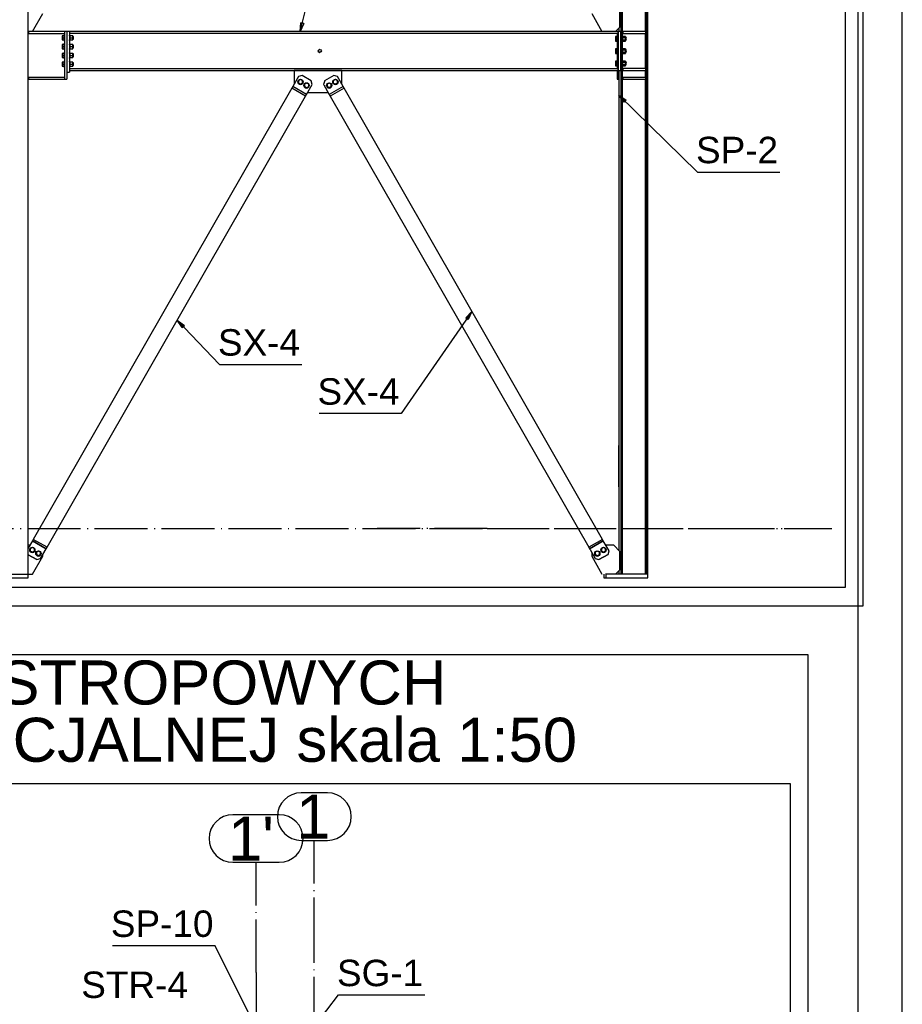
# Paper-space layout 'A0 Advance Steel' of a CAD drawing. Header units: millimetres. Extents: x -21 to 1320, y -7 to 928.
# Tile 107 of 134: x 1180 to 1280, y 407 to 519. Entities that reach past the tile are written whole.
import ezdxf

# ---------------------------------------------------------------- set-up
doc = ezdxf.new("R2010")
doc.units = ezdxf.units.MM
doc.linetypes.add('ACAD_ISO04W100', pattern=[30, 24, -3, 0, -3])
doc.layers.get('0').update_dxf_attribs({"linetype": 'CONTINUOUS'})
for name, color, linetype in [('AS_Belki', 145, 'CONTINUOUS'), ('AS_Blachy', 30, 'CONTINUOUS'), ('AS_Siatki', 72, 'CONTINUOUS'), ('AS_Sruby', 9, 'CONTINUOUS')]:
    doc.layers.add(name, color=color, linetype=linetype)
doc.styles.add('Arial', font='arial.ttf', dxfattribs={"height": 150})

psp = doc.layouts.new('A0 Advance Steel')

# ---------------------------------------------------------------- linework, layer by layer
at = {"color": 0, "linetype": 'ByBlock', "lineweight": -2}
for p, q in [((1211.89, 517.88), (1211.97, 518.89)), ((1212.29, 518.8), (1211.89, 517.88)), ((1212.29, 518.8), (1211.97, 518.89)), ((1248.64, 509.86), (1248.04, 510.68)), ((1248.04, 510.68), (1248.88, 510.1)), ((1248.64, 509.86), (1248.88, 510.1)), ((1198.51, 484.3), (1197.94, 485.14)), ((1197.94, 485.14), (1198.75, 484.53)), ((1230.67, 485.38), (1231.38, 486.11)), ((1230.67, 485.38), (1230.95, 485.19)), ((1231.38, 486.11), (1230.95, 485.19)), ((1198.51, 484.3), (1198.75, 484.53))]:
    psp.add_line(p, q, dxfattribs=at)
psp.add_lwpolyline([(1280.22, -6.93), (1280.22, 834.07), (-19.78, 834.07), (-19.78, -6.93), (1280.22, -6.93)])
psp.add_lwpolyline([(1275.22, -1.93), (1275.22, 829.07), (-4.78, 829.07), (-4.78, -1.93)], close=True)
at = {"color": 3, "ltscale": 0.25}
for points in [[(952.14, 452.67), (952.14, 606.27), (1275.74, 606.27), (1275.74, 452.67), (952.14, 452.67)], [(954.14, 454.76), (954.14, 593.36), (1273.74, 593.36), (1273.74, 454.76), (954.14, 454.76)], [(1094.89, 99.56), (1094.89, 447.16), (1269.49, 447.16), (1269.49, 99.56), (1094.89, 99.56)], [(1096.89, 101.93), (1096.89, 432.53), (1267.49, 432.53), (1267.49, 101.93), (1096.89, 101.93)]]:
    psp.add_lwpolyline(points, dxfattribs=at)
at = {"color": 7}
for points in [[(1211.89, 517.88), (1213.26, 523.37), (1227.7, 523.37)], [(1248.04, 510.68), (1256.99, 501.94), (1266.31, 501.94)], [(1197.94, 485.14), (1202.74, 480.1), (1212.06, 480.1)], [(1231.38, 486.11), (1223.36, 474.53), (1214.04, 474.53)], [(1206.83, 404.89), (1202.24, 414.11), (1190.59, 414.11)], [(1213.57, 405.07), (1216.25, 408.52), (1226.03, 408.52)]]:
    psp.add_lwpolyline(points, dxfattribs=at)
at = {"layer": 'AS_Belki', "linetype": 'Continuous', "ltscale": 0.25}
for p, q in [((1181.02, 456.28), (1181.02, 567.81)), ((1248.3, 456.28), (1248.3, 565.1)), ((1248.48, 456.28), (1248.48, 565.09)), ((1251.15, 564.85), (1251.15, 456.28)), ((1251.33, 456.28), (1251.33, 564.84)), ((1251.03, 559.39), (1251.03, 517.88)), ((1185.12, 517.88), (1181.02, 517.88)), ((1181.02, 517.67), (1185.12, 517.67)), ((1181.04, 517.88), (1181.04, 517.67)), ((1231.34, 517.88), (1181.52, 517.88)), ((1185.12, 517.88), (1185.12, 517.67)), ((1247.99, 517.88), (1185.72, 517.88)), ((1185.72, 517.69), (1247.99, 517.69)), ((1248.04, 517.88), (1247.89, 517.88)), ((1247.9, 517.38), (1247.9, 517.69)), ((1247.99, 517.69), (1247.99, 517.88)), ((1248.04, 518.25), (1248.04, 517.88)), ((1251.03, 517.68), (1251.03, 513.68)), ((1247.9, 515.98), (1247.9, 516.78)), ((1213.91, 515.68), (1213.96, 515.79)), ((1213.96, 515.56), (1213.91, 515.68)), ((1213.96, 515.79), (1214.08, 515.84)), ((1214.08, 515.52), (1213.96, 515.56)), ((1214.13, 515.84), (1214.08, 515.84)), ((1214.08, 515.52), (1214.13, 515.52)), ((1247.9, 514.58), (1247.9, 515.38)), ((1247.99, 513.66), (1185.72, 513.66)), ((1185.72, 513.48), (1247.99, 513.48)), ((1247.9, 513.66), (1247.9, 513.98)), ((1247.99, 513.48), (1247.99, 513.66)), ((1248.04, 513.48), (1248.04, 459)), ((1251.03, 513.48), (1251.03, 512.68)), ((1185.12, 512.68), (1181.02, 512.68)), ((1181.02, 512.48), (1185.12, 512.48)), ((1181.04, 512.68), (1181.04, 512.48)), ((1185.12, 512.68), (1185.12, 512.48)), ((1248.04, 512.68), (1247.89, 512.68)), ((1247.89, 512.68), (1247.89, 512.48)), ((1247.89, 512.48), (1248.04, 512.48)), ((1251.03, 512.48), (1251.03, 456.28)), ((1210.94, 511.47), (1181.6, 460.24)), ((1212.5, 510.57), (1210.94, 511.47)), ((1210.94, 511.47), (1210.94, 511.46)), ((1216.86, 511.47), (1215.29, 510.57)), ((1246.2, 460.24), (1216.86, 511.47)), ((1183.16, 459.35), (1212.5, 510.57)), ((1215.29, 510.57), (1244.63, 459.35)), ((1248, 470.89), (1248.04, 469.77)), ((1248.04, 470.88), (1248, 470.89)), ((1248, 470.89), (1248, 466.74)), ((1248, 466.74), (1248.04, 465.62)), ((1248.04, 456.65), (1248.04, 456.28))]:
    psp.add_line(p, q, dxfattribs=at)
at = {"layer": 'AS_Belki', "linetype": 'Continuous', "ltscale": 0.25, "extrusion": (0.079868, -2.38902e-18, 0.996805)}
psp.add_circle((515.68, -1210.25, 96.97), 0.16, dxfattribs=at)
at = {"layer": 'AS_Blachy', "linetype": 'Continuous', "ltscale": 0.25}
for p, q in [((1181.52, 517.88), (1182.67, 519.92)), ((1244.98, 519.92), (1246.13, 517.88)), ((1248.17, 518.38), (1248.17, 520.57)), ((1185.42, 517.88), (1185.12, 517.88)), ((1185.12, 517.67), (1185.12, 512.68)), ((1185.72, 517.88), (1185.42, 517.88)), ((1185.42, 517.88), (1185.42, 513.28)), ((1185.72, 517.88), (1185.72, 513.28)), ((1247.67, 517.88), (1248.17, 518.38)), ((1247.87, 517.88), (1247.85, 517.88)), ((1247.89, 517.88), (1247.87, 517.88)), ((1248, 517.88), (1247.99, 517.88)), ((1248.29, 517.88), (1248, 517.88)), ((1248, 513.48), (1248, 517.88)), ((1248.29, 513.48), (1248.29, 517.88)), ((1248.49, 517.88), (1248.48, 517.88)), ((1248.48, 517.68), (1248.49, 517.68)), ((1251.12, 517.88), (1248.49, 517.88)), ((1248.49, 517.88), (1248.49, 517.68)), ((1248.49, 517.68), (1251.12, 517.68)), ((1251.12, 517.68), (1251.12, 517.88)), ((1185.42, 513.28), (1185.72, 513.28)), ((1185.42, 513.28), (1185.42, 512.48)), ((1216.6, 513.47), (1211.2, 513.47)), ((1211.2, 513.47), (1211.2, 511.92)), ((1216.6, 511.92), (1216.6, 513.47)), ((1247.85, 513.48), (1247.85, 513.28)), ((1247.85, 513.28), (1247.87, 513.28)), ((1247.87, 513.48), (1247.87, 513.28)), ((1247.87, 513.28), (1247.87, 512.48)), ((1247.89, 513.48), (1247.89, 512.68)), ((1247.99, 513.48), (1248, 513.48)), ((1248, 513.48), (1248.29, 513.48)), ((1248.49, 513.68), (1248.48, 513.68)), ((1248.48, 513.48), (1248.49, 513.48)), ((1251.12, 513.68), (1248.49, 513.68)), ((1248.49, 513.68), (1248.49, 513.48)), ((1248.49, 513.48), (1251.12, 513.48)), ((1251.12, 513.48), (1251.12, 513.68)), ((1185.12, 512.48), (1185.42, 512.48)), ((1211.69, 512.77), (1211.04, 511.64)), ((1212.1, 512.88), (1211.69, 512.77)), ((1211.69, 512.77), (1211.69, 512.77)), ((1213.14, 512.28), (1212.1, 512.88)), ((1213.25, 511.87), (1213.14, 512.28)), ((1214.64, 512.22), (1214.55, 511.87)), ((1214.66, 512.28), (1214.64, 512.22)), ((1215.7, 512.88), (1214.66, 512.28)), ((1216.11, 512.77), (1215.7, 512.88)), ((1216.76, 511.64), (1216.11, 512.77)), ((1216.11, 512.77), (1216.11, 512.77)), ((1247.87, 512.48), (1247.89, 512.48)), ((1248.49, 512.68), (1248.48, 512.68)), ((1248.48, 512.48), (1248.49, 512.48)), ((1251.12, 512.68), (1248.49, 512.68)), ((1248.49, 512.68), (1248.49, 512.48)), ((1248.49, 512.48), (1251.12, 512.48)), ((1251.12, 512.48), (1251.12, 512.68)), ((1211.04, 511.64), (1210.94, 511.46)), ((1211.04, 511.64), (1210.94, 511.47)), ((1211.09, 511.73), (1211.04, 511.64)), ((1212.6, 510.75), (1211.04, 511.64)), ((1211.04, 511.64), (1211.04, 511.64)), ((1211.04, 511.64), (1211.04, 511.64)), ((1212.6, 510.75), (1213.25, 511.87)), ((1212.75, 511), (1212.8, 510.97)), ((1212.8, 510.97), (1215, 510.97)), ((1214.55, 511.87), (1214.58, 511.82)), ((1214.58, 511.82), (1215.19, 510.75)), ((1215, 510.97), (1215.05, 511)), ((1216.76, 511.64), (1215.19, 510.75)), ((1216.86, 511.47), (1216.76, 511.64)), ((1216.76, 511.64), (1216.76, 511.64)), ((1216.76, 511.64), (1216.76, 511.64)), ((1212.5, 510.57), (1212.6, 510.75)), ((1215.19, 510.75), (1215.29, 510.57)), ((1181.5, 460.07), (1181.02, 459.23)), ((1181.22, 459.57), (1181.02, 459.57)), ((1181.6, 460.24), (1181.5, 460.07)), ((1181.6, 460.24), (1181.5, 460.07)), ((1183.06, 459.18), (1181.5, 460.07)), ((1181.5, 460.07), (1181.5, 460.07)), ((1181.5, 460.07), (1183.07, 459.18)), ((1181.5, 460.07), (1181.5, 460.07)), ((1181.5, 460.07), (1181.5, 460.07)), ((1183.16, 459.35), (1181.6, 460.24)), ((1181.6, 460.24), (1181.6, 460.24)), ((1246.19, 460.24), (1244.63, 459.35)), ((1244.73, 459.18), (1246.29, 460.07)), ((1246.29, 460.07), (1244.73, 459.18)), ((1246.29, 460.07), (1246.19, 460.24)), ((1246.2, 460.24), (1246.19, 460.24)), ((1246.29, 460.07), (1246.2, 460.24)), ((1246.29, 460.07), (1246.29, 460.07)), ((1246.29, 460.07), (1246.29, 460.07)), ((1246.94, 458.94), (1246.29, 460.07)), ((1247.47, 459.57), (1246.58, 459.57)), ((1248.17, 458.87), (1247.47, 459.57)), ((1181.02, 458.5), (1182.01, 457.94)), ((1182.01, 457.94), (1181.02, 458.5)), ((1181.52, 456.28), (1182.67, 458.32)), ((1182.42, 458.05), (1183.06, 459.18)), ((1182.67, 458.32), (1182.67, 458.48)), ((1183.06, 459.18), (1183.07, 459.18)), ((1183.07, 459.18), (1183.16, 459.35)), ((1244.63, 459.35), (1244.73, 459.18)), ((1244.73, 459.18), (1244.73, 459.18)), ((1244.73, 459.18), (1244.78, 459.09)), ((1244.78, 459.09), (1245.38, 458.05)), ((1244.98, 458.74), (1244.98, 458.32)), ((1244.98, 458.32), (1246.13, 456.28)), ((1245.79, 457.94), (1246.83, 458.53)), ((1246.83, 458.53), (1245.79, 457.94)), ((1246.83, 458.53), (1246.94, 458.94)), ((1246.83, 458.53), (1246.94, 458.94)), ((1246.83, 458.53), (1246.83, 458.53)), ((1246.94, 458.94), (1246.94, 458.94)), ((1248.17, 456.78), (1248.17, 458.87)), ((1182.01, 457.94), (1182.42, 458.05)), ((1182.01, 457.94), (1182.42, 458.05)), ((1182.01, 457.94), (1182.01, 457.94)), ((1182.42, 458.05), (1182.42, 458.05)), ((1245.38, 458.05), (1245.38, 458.05)), ((1245.38, 458.05), (1245.79, 457.94)), ((1245.38, 458.05), (1245.79, 457.94)), ((1245.79, 457.94), (1245.79, 457.94)), ((1177.82, 456.28), (1181.02, 456.28)), ((1181.02, 455.88), (1181.02, 456.28)), ((1181.02, 456.28), (1181.52, 456.28)), ((1246.35, 456.28), (1246.35, 455.88)), ((1246.61, 456.28), (1246.54, 456.28)), ((1251.33, 456.28), (1246.61, 456.28)), ((1246.61, 455.88), (1246.61, 456.28)), ((1247.67, 456.28), (1248.17, 456.78)), ((1251.33, 455.88), (1251.33, 456.28)), ((1177.82, 455.88), (1181.02, 455.88)), ((1246.35, 455.88), (1246.61, 455.88)), ((1246.61, 455.88), (1251.33, 455.88))]:
    psp.add_line(p, q, dxfattribs=at)
at = {"layer": 'AS_Siatki', "color": 20, "linetype": 'ACAD_ISO04W100', "ltscale": 0.25}
for p, q in [((968.16, 461.48), (1259.21, 461.48)), ((1233.12, 461.48), (1220.62, 461.48)), ((1233.12, 461.48), (1259.72, 461.48)), ((1233.12, 461.48), (1233.12, 461.48)), ((1259.21, 461.48), (1259.21, 461.48)), ((1259.21, 461.48), (1271.71, 461.48)), ((1259.72, 461.48), (1259.72, 461.48)), ((1259.72, 461.48), (1272.22, 461.48)), ((1213.49, 413.57), (1213.49, 426.07)), ((1206.89, 411.08), (1206.89, 423.58)), ((1213.49, 123.37), (1213.49, 413.57)), ((1213.49, 413.57), (1213.49, 413.57)), ((1206.89, 411.08), (1206.89, 120.88)), ((1206.89, 411.08), (1206.89, 411.08))]:
    psp.add_line(p, q, dxfattribs=at)
at = {"layer": 'AS_Siatki', "color": 20, "linetype": 'Continuous', "ltscale": 0.25}
for p, q in [((1214.98, 431.47), (1212, 431.47)), ((1209.52, 428.98), (1204.25, 428.98)), ((1212, 426.07), (1214.98, 426.07)), ((1204.25, 423.58), (1209.52, 423.58))]:
    psp.add_line(p, q, dxfattribs=at)
for centre, start, end in [((1212, 428.77), 90, 270), ((1214.98, 428.77), 270, 90), ((1204.25, 426.28), 90, 270), ((1209.52, 426.28), 270, 90)]:
    psp.add_arc(centre, 2.7, start, end, dxfattribs=at)
at = {"layer": 'AS_Sruby', "linetype": 'Continuous', "ltscale": 0.25}
for p, q in [((1185.06, 517.41), (1184.86, 517.41)), ((1184.86, 517.41), (1184.86, 517.18)), ((1184.86, 517.18), (1185.06, 517.18)), ((1184.86, 517.18), (1184.86, 516.94)), ((1184.86, 516.94), (1185.06, 516.94)), ((1185.06, 516.41), (1184.86, 516.41)), ((1184.86, 516.41), (1184.86, 516.18)), ((1185.12, 517.48), (1185.06, 517.48)), ((1185.06, 517.48), (1185.06, 517.47)), ((1185.06, 517.47), (1185.06, 517.45)), ((1185.06, 517.45), (1185.06, 517.42)), ((1185.06, 517.42), (1185.06, 517.39)), ((1185.06, 517.39), (1185.06, 517.34)), ((1185.06, 517.34), (1185.06, 517.29)), ((1185.06, 517.29), (1185.06, 517.23)), ((1185.06, 517.23), (1185.06, 517.18)), ((1185.06, 517.18), (1185.06, 517.12)), ((1185.06, 517.12), (1185.06, 517.06)), ((1185.06, 517.06), (1185.06, 517.01)), ((1185.06, 517.01), (1185.06, 516.96)), ((1185.06, 516.96), (1185.06, 516.93)), ((1185.06, 516.93), (1185.06, 516.9)), ((1185.06, 516.9), (1185.06, 516.88)), ((1185.06, 516.88), (1185.12, 516.88)), ((1185.06, 516.88), (1185.06, 516.88)), ((1185.12, 516.48), (1185.06, 516.48)), ((1185.06, 516.48), (1185.06, 516.47)), ((1185.06, 516.47), (1185.06, 516.45)), ((1185.06, 516.45), (1185.06, 516.42)), ((1185.06, 516.42), (1185.06, 516.39)), ((1185.06, 516.39), (1185.06, 516.34)), ((1185.78, 517.48), (1185.72, 517.48)), ((1185.72, 517.48), (1185.72, 517.47)), ((1185.72, 517.45), (1185.72, 517.47)), ((1185.72, 517.42), (1185.72, 517.45)), ((1185.72, 516.9), (1185.72, 516.93)), ((1185.72, 516.88), (1185.72, 516.9)), ((1185.72, 516.88), (1185.78, 516.88)), ((1185.72, 516.88), (1185.72, 516.88)), ((1185.78, 516.48), (1185.72, 516.48)), ((1185.72, 516.48), (1185.72, 516.47)), ((1185.72, 516.45), (1185.72, 516.47)), ((1185.72, 516.42), (1185.72, 516.45)), ((1185.78, 517.47), (1185.78, 517.48)), ((1185.78, 517.45), (1185.78, 517.47)), ((1185.78, 517.42), (1185.78, 517.45)), ((1185.78, 517.39), (1185.78, 517.42)), ((1186.08, 517.41), (1185.78, 517.41)), ((1185.78, 517.34), (1185.78, 517.39)), ((1185.78, 517.29), (1185.78, 517.34)), ((1185.78, 517.23), (1185.78, 517.29)), ((1185.78, 517.18), (1185.78, 517.23)), ((1185.78, 517.18), (1186.08, 517.18)), ((1185.78, 517.12), (1185.78, 517.18)), ((1185.78, 517.06), (1185.78, 517.12)), ((1185.78, 517.01), (1185.78, 517.06)), ((1185.78, 516.96), (1185.78, 517.01)), ((1185.78, 516.93), (1185.78, 516.96)), ((1185.78, 516.94), (1186.08, 516.94)), ((1185.78, 516.9), (1185.78, 516.93)), ((1185.78, 516.88), (1185.78, 516.9)), ((1185.78, 516.88), (1185.78, 516.88)), ((1185.78, 516.47), (1185.78, 516.48)), ((1185.78, 516.45), (1185.78, 516.47)), ((1185.78, 516.42), (1185.78, 516.45)), ((1185.78, 516.39), (1185.78, 516.42)), ((1186.08, 516.41), (1185.78, 516.41)), ((1185.78, 516.34), (1185.78, 516.39)), ((1186.08, 517.18), (1186.08, 517.41)), ((1186.16, 517.34), (1186.08, 517.34)), ((1186.08, 516.94), (1186.08, 517.18)), ((1186.08, 517.02), (1186.16, 517.02)), ((1186.08, 516.18), (1186.08, 516.41)), ((1186.16, 517.32), (1186.16, 517.34)), ((1186.16, 517.29), (1186.16, 517.32)), ((1186.16, 517.24), (1186.16, 517.29)), ((1186.16, 517.18), (1186.16, 517.24)), ((1186.16, 517.11), (1186.16, 517.18)), ((1186.16, 517.06), (1186.16, 517.11)), ((1186.16, 517.03), (1186.16, 517.06)), ((1186.16, 517.02), (1186.16, 517.03)), ((1247.69, 517.34), (1247.67, 517.21)), ((1247.67, 517.21), (1247.67, 516.94)), ((1247.67, 516.94), (1247.69, 516.81)), ((1247.69, 517.34), (1247.71, 517.21)), ((1247.89, 517.34), (1247.69, 517.34)), ((1247.71, 516.94), (1247.69, 516.81)), ((1247.69, 516.81), (1247.89, 516.81)), ((1247.71, 517.21), (1247.91, 517.21)), ((1247.71, 517.21), (1247.71, 516.94)), ((1247.71, 516.94), (1247.91, 516.94)), ((1247.95, 517.38), (1247.89, 517.38)), ((1247.91, 517.21), (1247.89, 517.34)), ((1247.89, 516.81), (1247.91, 516.94)), ((1247.89, 516.78), (1247.95, 516.78)), ((1247.91, 516.94), (1247.91, 517.21)), ((1248.49, 517.38), (1248.48, 517.38)), ((1248.48, 516.78), (1248.49, 516.78)), ((1248.79, 517.34), (1248.5, 517.34)), ((1248.5, 516.81), (1248.79, 516.81)), ((1248.51, 517.21), (1248.8, 517.21)), ((1248.51, 516.94), (1248.8, 516.94)), ((1248.8, 517.21), (1248.79, 517.34)), ((1248.79, 516.81), (1248.8, 516.94)), ((1248.89, 517.24), (1248.8, 517.24)), ((1248.8, 516.94), (1248.8, 517.21)), ((1248.8, 516.92), (1248.89, 516.92)), ((1184.86, 516.18), (1185.06, 516.18)), ((1184.86, 516.18), (1184.86, 515.94)), ((1184.86, 515.94), (1185.06, 515.94)), ((1185.06, 515.41), (1184.86, 515.41)), ((1184.86, 515.41), (1184.86, 515.18)), ((1185.06, 516.34), (1185.06, 516.29)), ((1185.06, 516.29), (1185.06, 516.23)), ((1185.06, 516.23), (1185.06, 516.18)), ((1185.06, 516.18), (1185.06, 516.12)), ((1185.06, 516.12), (1185.06, 516.06)), ((1185.06, 516.06), (1185.06, 516.01)), ((1185.06, 516.01), (1185.06, 515.96)), ((1185.06, 515.96), (1185.06, 515.93)), ((1185.06, 515.93), (1185.06, 515.9)), ((1185.06, 515.9), (1185.06, 515.88)), ((1185.06, 515.88), (1185.12, 515.88)), ((1185.06, 515.88), (1185.06, 515.88)), ((1185.12, 515.48), (1185.06, 515.48)), ((1185.06, 515.48), (1185.06, 515.47)), ((1185.06, 515.47), (1185.06, 515.45)), ((1185.06, 515.45), (1185.06, 515.42)), ((1185.06, 515.42), (1185.06, 515.39)), ((1185.06, 515.39), (1185.06, 515.34)), ((1185.06, 515.34), (1185.06, 515.29)), ((1185.06, 515.29), (1185.06, 515.23)), ((1185.72, 515.9), (1185.72, 515.93)), ((1185.72, 515.88), (1185.72, 515.9)), ((1185.72, 515.88), (1185.78, 515.88)), ((1185.72, 515.88), (1185.72, 515.88)), ((1185.78, 515.48), (1185.72, 515.48)), ((1185.72, 515.48), (1185.72, 515.47)), ((1185.72, 515.45), (1185.72, 515.47)), ((1185.78, 516.29), (1185.78, 516.34)), ((1185.78, 516.23), (1185.78, 516.29)), ((1185.78, 516.18), (1185.78, 516.23)), ((1185.78, 516.18), (1186.08, 516.18)), ((1185.78, 516.12), (1185.78, 516.18)), ((1185.78, 516.06), (1185.78, 516.12)), ((1185.78, 516.01), (1185.78, 516.06)), ((1185.78, 515.96), (1185.78, 516.01)), ((1185.78, 515.93), (1185.78, 515.96)), ((1185.78, 515.94), (1186.08, 515.94)), ((1185.78, 515.9), (1185.78, 515.93)), ((1185.78, 515.88), (1185.78, 515.9)), ((1185.78, 515.88), (1185.78, 515.88)), ((1185.78, 515.47), (1185.78, 515.48)), ((1185.78, 515.45), (1185.78, 515.47)), ((1185.78, 515.42), (1185.78, 515.45)), ((1185.78, 515.39), (1185.78, 515.42)), ((1186.08, 515.41), (1185.78, 515.41)), ((1185.78, 515.34), (1185.78, 515.39)), ((1185.78, 515.29), (1185.78, 515.34)), ((1185.78, 515.23), (1185.78, 515.29)), ((1186.16, 516.34), (1186.08, 516.34)), ((1186.08, 515.94), (1186.08, 516.18)), ((1186.08, 516.02), (1186.16, 516.02)), ((1186.08, 515.18), (1186.08, 515.41)), ((1186.16, 515.34), (1186.08, 515.34)), ((1186.16, 516.32), (1186.16, 516.34)), ((1186.16, 516.29), (1186.16, 516.32)), ((1186.16, 516.24), (1186.16, 516.29)), ((1186.16, 516.18), (1186.16, 516.24)), ((1186.16, 516.11), (1186.16, 516.18)), ((1186.16, 516.06), (1186.16, 516.11)), ((1186.16, 516.03), (1186.16, 516.06)), ((1186.16, 516.02), (1186.16, 516.03)), ((1186.16, 515.32), (1186.16, 515.34)), ((1186.16, 515.29), (1186.16, 515.32)), ((1186.16, 515.24), (1186.16, 515.29)), ((1247.69, 515.94), (1247.67, 515.81)), ((1247.67, 515.81), (1247.67, 515.54)), ((1247.67, 515.54), (1247.69, 515.41)), ((1247.69, 515.94), (1247.71, 515.81)), ((1247.89, 515.94), (1247.69, 515.94)), ((1247.71, 515.54), (1247.69, 515.41)), ((1247.69, 515.41), (1247.89, 515.41)), ((1247.71, 515.81), (1247.91, 515.81)), ((1247.71, 515.81), (1247.71, 515.54)), ((1247.71, 515.54), (1247.91, 515.54)), ((1247.95, 515.98), (1247.89, 515.98)), ((1247.91, 515.81), (1247.89, 515.94)), ((1247.89, 515.41), (1247.91, 515.54)), ((1247.89, 515.38), (1247.95, 515.38)), ((1247.91, 515.54), (1247.91, 515.81)), ((1248.49, 515.98), (1248.48, 515.98)), ((1248.48, 515.38), (1248.49, 515.38)), ((1248.79, 515.94), (1248.5, 515.94)), ((1248.5, 515.41), (1248.79, 515.41)), ((1248.51, 515.81), (1248.8, 515.81)), ((1248.51, 515.54), (1248.8, 515.54)), ((1248.8, 515.81), (1248.79, 515.94)), ((1248.79, 515.41), (1248.8, 515.54)), ((1248.89, 515.84), (1248.8, 515.84)), ((1248.8, 515.54), (1248.8, 515.81)), ((1248.8, 515.52), (1248.89, 515.52)), ((1184.86, 515.18), (1185.06, 515.18)), ((1184.86, 515.18), (1184.86, 514.94)), ((1184.86, 514.94), (1185.06, 514.94)), ((1185.06, 514.41), (1184.86, 514.41)), ((1184.86, 514.41), (1184.86, 514.18)), ((1184.86, 514.18), (1185.06, 514.18)), ((1184.86, 514.18), (1184.86, 513.94)), ((1185.06, 515.23), (1185.06, 515.18)), ((1185.06, 515.18), (1185.06, 515.12)), ((1185.06, 515.12), (1185.06, 515.06)), ((1185.06, 515.06), (1185.06, 515.01)), ((1185.06, 515.01), (1185.06, 514.96)), ((1185.06, 514.96), (1185.06, 514.93)), ((1185.06, 514.93), (1185.06, 514.9)), ((1185.06, 514.9), (1185.06, 514.88)), ((1185.06, 514.88), (1185.12, 514.88)), ((1185.06, 514.88), (1185.06, 514.88)), ((1185.12, 514.48), (1185.06, 514.48)), ((1185.06, 514.48), (1185.06, 514.47)), ((1185.06, 514.47), (1185.06, 514.45)), ((1185.06, 514.45), (1185.06, 514.42)), ((1185.06, 514.42), (1185.06, 514.39)), ((1185.06, 514.39), (1185.06, 514.34)), ((1185.06, 514.34), (1185.06, 514.29)), ((1185.06, 514.29), (1185.06, 514.23)), ((1185.06, 514.23), (1185.06, 514.18)), ((1185.06, 514.18), (1185.06, 514.12)), ((1185.72, 514.88), (1185.72, 514.9)), ((1185.72, 514.88), (1185.78, 514.88)), ((1185.72, 514.88), (1185.72, 514.88)), ((1185.78, 514.48), (1185.72, 514.48)), ((1185.72, 514.48), (1185.72, 514.47)), ((1185.72, 514.45), (1185.72, 514.47)), ((1185.78, 515.18), (1185.78, 515.23)), ((1185.78, 515.18), (1186.08, 515.18)), ((1185.78, 515.12), (1185.78, 515.18)), ((1185.78, 515.06), (1185.78, 515.12)), ((1185.78, 515.01), (1185.78, 515.06)), ((1185.78, 514.96), (1185.78, 515.01)), ((1185.78, 514.93), (1185.78, 514.96)), ((1185.78, 514.94), (1186.08, 514.94)), ((1185.78, 514.9), (1185.78, 514.93)), ((1185.78, 514.88), (1185.78, 514.9)), ((1185.78, 514.88), (1185.78, 514.88)), ((1185.78, 514.47), (1185.78, 514.48)), ((1185.78, 514.45), (1185.78, 514.47)), ((1185.78, 514.42), (1185.78, 514.45)), ((1185.78, 514.39), (1185.78, 514.42)), ((1186.08, 514.41), (1185.78, 514.41)), ((1185.78, 514.34), (1185.78, 514.39)), ((1185.78, 514.29), (1185.78, 514.34)), ((1185.78, 514.23), (1185.78, 514.29)), ((1185.78, 514.18), (1185.78, 514.23)), ((1185.78, 514.18), (1186.08, 514.18)), ((1185.78, 514.12), (1185.78, 514.18)), ((1186.08, 514.94), (1186.08, 515.18)), ((1186.08, 515.02), (1186.16, 515.02)), ((1186.08, 514.18), (1186.08, 514.41)), ((1186.16, 514.34), (1186.08, 514.34)), ((1186.08, 513.94), (1186.08, 514.18)), ((1186.16, 515.18), (1186.16, 515.24)), ((1186.16, 515.11), (1186.16, 515.18)), ((1186.16, 515.06), (1186.16, 515.11)), ((1186.16, 515.03), (1186.16, 515.06)), ((1186.16, 515.02), (1186.16, 515.03)), ((1186.16, 514.32), (1186.16, 514.34)), ((1186.16, 514.29), (1186.16, 514.32)), ((1186.16, 514.24), (1186.16, 514.29)), ((1186.16, 514.18), (1186.16, 514.24)), ((1186.16, 514.11), (1186.16, 514.18)), ((1247.69, 514.54), (1247.67, 514.41)), ((1247.67, 514.41), (1247.67, 514.14)), ((1247.69, 514.54), (1247.71, 514.41)), ((1247.89, 514.54), (1247.69, 514.54)), ((1247.71, 514.41), (1247.91, 514.41)), ((1247.71, 514.41), (1247.71, 514.14)), ((1247.95, 514.58), (1247.89, 514.58)), ((1247.91, 514.41), (1247.89, 514.54)), ((1247.91, 514.14), (1247.91, 514.41)), ((1248.49, 514.58), (1248.48, 514.58)), ((1248.79, 514.54), (1248.5, 514.54)), ((1248.51, 514.41), (1248.8, 514.41)), ((1248.8, 514.41), (1248.79, 514.54)), ((1248.89, 514.44), (1248.8, 514.44)), ((1248.8, 514.14), (1248.8, 514.41)), ((1184.86, 513.94), (1185.06, 513.94)), ((1185.06, 514.12), (1185.06, 514.06)), ((1185.06, 514.06), (1185.06, 514.01)), ((1185.06, 514.01), (1185.06, 513.96)), ((1185.06, 513.96), (1185.06, 513.93)), ((1185.06, 513.93), (1185.06, 513.9)), ((1185.06, 513.9), (1185.06, 513.88)), ((1185.06, 513.88), (1185.12, 513.88)), ((1185.06, 513.88), (1185.06, 513.88)), ((1185.72, 513.88), (1185.78, 513.88)), ((1185.78, 514.06), (1185.78, 514.12)), ((1185.78, 514.01), (1185.78, 514.06)), ((1185.78, 513.96), (1185.78, 514.01)), ((1185.78, 513.93), (1185.78, 513.96)), ((1185.78, 513.94), (1186.08, 513.94)), ((1185.78, 513.9), (1185.78, 513.93)), ((1185.78, 513.88), (1185.78, 513.9)), ((1185.78, 513.88), (1185.78, 513.88)), ((1186.08, 514.02), (1186.16, 514.02)), ((1186.16, 514.06), (1186.16, 514.11)), ((1186.16, 514.03), (1186.16, 514.06)), ((1186.16, 514.02), (1186.16, 514.03)), ((1247.67, 514.14), (1247.69, 514.01)), ((1247.71, 514.14), (1247.69, 514.01)), ((1247.69, 514.01), (1247.89, 514.01)), ((1247.71, 514.14), (1247.91, 514.14)), ((1247.89, 514.01), (1247.91, 514.14)), ((1247.89, 513.98), (1247.95, 513.98)), ((1248.48, 513.98), (1248.49, 513.98)), ((1248.5, 514.01), (1248.79, 514.01)), ((1248.51, 514.14), (1248.8, 514.14)), ((1248.79, 514.01), (1248.8, 514.14)), ((1248.8, 514.12), (1248.89, 514.12)), ((1211.92, 512.44), (1211.69, 512.3)), ((1211.69, 512.3), (1211.69, 512.04)), ((1211.69, 512.04), (1211.69, 512.3)), ((1211.69, 512.3), (1211.69, 512.3)), ((1211.69, 512.04), (1211.92, 511.9)), ((1211.92, 511.9), (1211.69, 512.04)), ((1211.69, 512.04), (1211.69, 512.04)), ((1212.15, 512.31), (1211.92, 512.44)), ((1212.15, 512.04), (1211.92, 511.9)), ((1211.92, 511.9), (1212.15, 512.04)), ((1212.15, 512.04), (1212.15, 512.31)), ((1212.15, 512.04), (1212.15, 512.04)), ((1212.61, 512.04), (1212.38, 511.91)), ((1212.85, 511.91), (1212.61, 512.04)), ((1215.18, 512.04), (1214.95, 511.91)), ((1215.41, 511.91), (1215.18, 512.04)), ((1215.88, 512.44), (1215.64, 512.31)), ((1215.64, 512.31), (1215.64, 512.04)), ((1215.64, 512.04), (1215.64, 512.04)), ((1215.64, 512.04), (1215.88, 511.9)), ((1215.87, 511.9), (1215.64, 512.04)), ((1216.11, 512.04), (1215.87, 511.9)), ((1216.11, 512.3), (1215.88, 512.44)), ((1215.88, 511.9), (1216.11, 512.04)), ((1216.11, 512.3), (1216.11, 512.3)), ((1216.11, 512.04), (1216.11, 512.3)), ((1216.11, 512.3), (1216.11, 512.04)), ((1216.11, 512.04), (1216.11, 512.04)), ((1211.92, 511.9), (1211.92, 511.9)), ((1212.38, 511.91), (1212.38, 511.64)), ((1212.38, 511.64), (1212.38, 511.91)), ((1212.38, 511.91), (1212.38, 511.91)), ((1212.38, 511.64), (1212.62, 511.51)), ((1212.62, 511.51), (1212.38, 511.64)), ((1212.38, 511.64), (1212.38, 511.64)), ((1212.62, 511.51), (1212.85, 511.64)), ((1212.85, 511.64), (1212.62, 511.51)), ((1212.62, 511.51), (1212.62, 511.51)), ((1212.85, 511.64), (1212.85, 511.91)), ((1212.85, 511.64), (1212.85, 511.64)), ((1214.95, 511.91), (1214.95, 511.64)), ((1214.95, 511.64), (1214.95, 511.64)), ((1214.95, 511.64), (1215.18, 511.51)), ((1215.18, 511.51), (1214.95, 511.64)), ((1215.18, 511.51), (1215.41, 511.64)), ((1215.41, 511.64), (1215.18, 511.51)), ((1215.18, 511.51), (1215.18, 511.51)), ((1215.41, 511.91), (1215.41, 511.91)), ((1215.41, 511.64), (1215.41, 511.91)), ((1215.41, 511.91), (1215.41, 511.64)), ((1215.41, 511.64), (1215.41, 511.64)), ((1215.88, 511.9), (1215.87, 511.9)), ((1181.49, 459.31), (1181.26, 459.17)), ((1181.26, 459.17), (1181.26, 458.91)), ((1181.26, 458.91), (1181.26, 459.17)), ((1181.26, 459.17), (1181.26, 459.17)), ((1181.26, 458.91), (1181.49, 458.77)), ((1181.49, 458.77), (1181.26, 458.91)), ((1181.26, 458.91), (1181.26, 458.91)), ((1181.72, 459.18), (1181.49, 459.31)), ((1181.49, 458.77), (1181.72, 458.91)), ((1181.72, 458.91), (1181.49, 458.77)), ((1181.49, 458.77), (1181.49, 458.77)), ((1181.72, 458.91), (1181.72, 459.18)), ((1181.72, 458.91), (1181.72, 458.91)), ((1182.18, 458.91), (1181.95, 458.78)), ((1181.95, 458.78), (1181.95, 458.51)), ((1181.95, 458.51), (1181.95, 458.78)), ((1181.95, 458.78), (1181.95, 458.78)), ((1181.95, 458.51), (1182.18, 458.38)), ((1182.18, 458.38), (1181.95, 458.51)), ((1181.95, 458.51), (1181.95, 458.51)), ((1182.41, 458.78), (1182.18, 458.91)), ((1182.18, 458.38), (1182.42, 458.51)), ((1182.42, 458.51), (1182.18, 458.38)), ((1182.18, 458.38), (1182.18, 458.38)), ((1182.42, 458.51), (1182.41, 458.78)), ((1182.42, 458.51), (1182.42, 458.51)), ((1245.61, 458.91), (1245.38, 458.78)), ((1245.38, 458.78), (1245.38, 458.51)), ((1245.38, 458.51), (1245.38, 458.51)), ((1245.38, 458.51), (1245.61, 458.38)), ((1245.61, 458.38), (1245.38, 458.51)), ((1245.85, 458.78), (1245.61, 458.91)), ((1245.61, 458.38), (1245.84, 458.51)), ((1245.84, 458.51), (1245.61, 458.38)), ((1245.61, 458.38), (1245.61, 458.38)), ((1245.84, 458.51), (1245.85, 458.78)), ((1245.85, 458.78), (1245.84, 458.51)), ((1245.84, 458.51), (1245.84, 458.51)), ((1245.85, 458.78), (1245.85, 458.78)), ((1246.31, 459.31), (1246.08, 459.18)), ((1246.08, 459.18), (1246.08, 458.91)), ((1246.08, 458.91), (1246.08, 458.91)), ((1246.08, 458.91), (1246.31, 458.77)), ((1246.31, 458.77), (1246.08, 458.91)), ((1246.54, 459.17), (1246.31, 459.31)), ((1246.31, 458.77), (1246.54, 458.91)), ((1246.54, 458.91), (1246.31, 458.77)), ((1246.31, 458.77), (1246.31, 458.77)), ((1246.54, 459.17), (1246.54, 459.17)), ((1246.54, 458.91), (1246.54, 459.17)), ((1246.54, 459.17), (1246.54, 458.91)), ((1246.54, 458.91), (1246.54, 458.91))]:
    psp.add_line(p, q, dxfattribs=at)
at = {"layer": 'AS_Sruby', "linetype": 'Continuous', "ltscale": 0.25, "extrusion": (0.000741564, 0.001265, 0.999999)}
for centre in [(1211.92, 512.17, 1.55), (1212.61, 511.77, 1.55), (1181.49, 459.04, 1.46), (1182.18, 458.64, 1.46)]:
    psp.add_circle(centre, 0.3, dxfattribs=at)
at = {"layer": 'AS_Sruby', "linetype": 'Continuous', "ltscale": 0.25, "extrusion": (-0.000741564, 0.001265, 0.999999)}
for centre in [(1215.18, 511.77, -0.25), (1215.88, 512.17, -0.25), (1245.61, 458.64, -0.34), (1246.31, 459.04, -0.34)]:
    psp.add_circle(centre, 0.3, dxfattribs=at)
at = {"layer": 'AS_Sruby', "linetype": 'Continuous', "ltscale": 0.25, "extrusion": (-0.996805, 1.6782e-14, 0.079868)}
psp.add_arc((-517.08, 99.67, -1243.91), 0.3, 333.5834, 206.4166, dxfattribs=at)
at = {"layer": 'AS_Sruby', "linetype": 'Continuous', "ltscale": 0.25, "extrusion": (-0.996805, 1.44319e-14, 0.079868)}
psp.add_arc((-517.08, 99.67, -1243.97), 0.3, 0, 180, dxfattribs=at)
at = {"layer": 'AS_Sruby', "linetype": 'Continuous', "ltscale": 0.25, "extrusion": (-0.996805, -4.51588e-15, 0.079868)}
psp.add_arc((-517.08, 99.71, -1244.5), 0.3, 0, 180, dxfattribs=at)
at = {"layer": 'AS_Sruby', "linetype": 'Continuous', "ltscale": 0.25, "extrusion": (-0.996805, 2.8264e-15, 0.079868)}
psp.add_arc((-517.08, 99.75, -1244.9), 0.16, 0, 180, dxfattribs=at)
at = {"layer": 'AS_Sruby', "linetype": 'Continuous', "ltscale": 0.25, "extrusion": (-0.996805, -6.72589e-15, 0.079868)}
psp.add_arc((-515.68, 99.67, -1243.91), 0.3, 333.5834, 206.4166, dxfattribs=at)
at = {"layer": 'AS_Sruby', "linetype": 'Continuous', "ltscale": 0.25, "extrusion": (-0.996805, -8.30544e-15, 0.079868)}
for centre in [(-515.68, 99.67, -1243.97), (-514.28, 99.71, -1244.5)]:
    psp.add_arc(centre, 0.3, 0, 180, dxfattribs=at)
at = {"layer": 'AS_Sruby', "linetype": 'Continuous', "ltscale": 0.25, "extrusion": (-0.996805, 6.85281e-15, 0.079868)}
psp.add_arc((-515.68, 99.71, -1244.5), 0.3, 0, 180, dxfattribs=at)
at = {"layer": 'AS_Sruby', "linetype": 'Continuous', "ltscale": 0.25, "extrusion": (-0.996805, -7.26316e-16, 0.079868)}
for centre, radius in [((-515.68, 99.75, -1244.9), 0.16), ((-514.28, 99.67, -1243.97), 0.3), ((-514.28, 99.75, -1244.9), 0.16)]:
    psp.add_arc(centre, radius, 0, 180, dxfattribs=at)
at = {"layer": 'AS_Sruby', "linetype": 'Continuous', "ltscale": 0.25, "extrusion": (-0.996805, 3.34891e-15, 0.079868)}
psp.add_arc((-514.28, 99.67, -1243.91), 0.3, 333.5834, 206.4166, dxfattribs=at)
at = {"layer": 'AS_Sruby', "linetype": 'Continuous', "ltscale": 0.25, "extrusion": (0.000741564, 0.001265, 0.999999)}
for centre in [(1211.92, 512.17, 1.55), (1212.61, 511.77, 1.55), (1181.49, 459.04, 1.46), (1182.18, 458.64, 1.46)]:
    psp.add_arc(centre, 0.3, 150.1969, 330.1969, dxfattribs=at)
at = {"layer": 'AS_Sruby', "linetype": 'Continuous', "ltscale": 0.25, "extrusion": (-0.000741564, 0.001265, 0.999999)}
for centre in [(1215.18, 511.77, -0.25), (1215.88, 512.17, -0.25), (1245.61, 458.64, -0.34), (1246.31, 459.04, -0.34)]:
    psp.add_arc(centre, 0.3, 209.8031, 29.8031, dxfattribs=at)

# ---------------------------------------------------------------- texts
at = {"color": 7, "style": 'Arial'}
for s, p in [('SP-2', (1256.81, 502.94)), ('SX-4', (1202.55, 481.1)), ('SX-4', (1213.85, 475.53)), ('SP-10', (1190.4, 415.11)), ('SG-1', (1216.06, 409.52)), ('STR-4', (1187.04, 408.18))]:
    psp.add_text(s, height=3, dxfattribs=at).set_placement(p)
at = {"color": 84, "style": 'Arial'}
for s, p in [('RZUT BELEK STROPOWYCH ', (1132.62, 441.49)), ('W CZĘŚCI SOCJALNEJ skala 1:50', (1133.08, 434.99))]:
    psp.add_text(s, height=5, dxfattribs=at).set_placement(p)
at = {"layer": 'AS_Siatki', "color": 20, "style": 'Arial'}
for s, p in [('1', (1211.44, 426.27)), ("1'", (1203.69, 423.78))]:
    psp.add_text(s, height=5, dxfattribs=at).set_placement(p)

doc.saveas('drawing.dxf')
